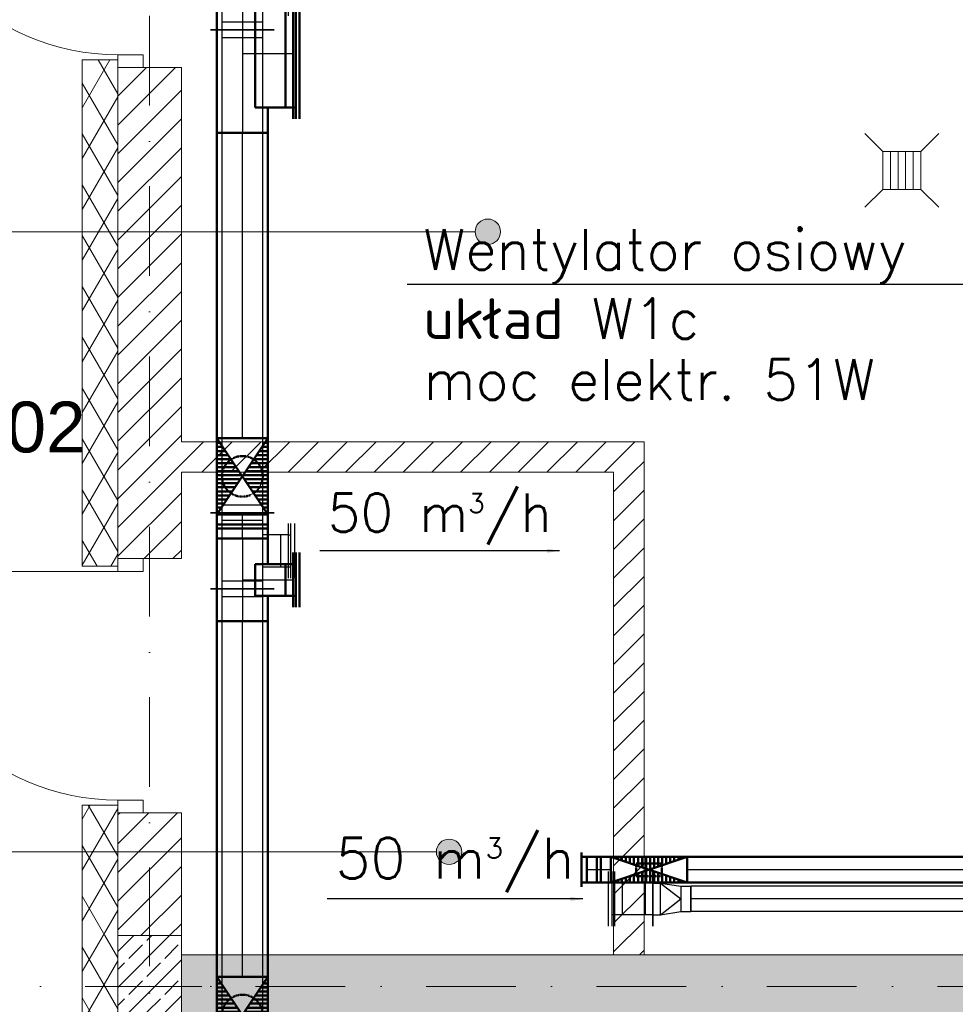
# Model space of a CAD drawing. Header units: millimetres. Extents: x -4612887 to -4536833, y -5457376 to -5415716.
# Tile 21 of 144: x -4604087 to -4600406, y -5441984 to -5438110. Entities that reach past the tile are written whole.
import ezdxf

# ---------------------------------------------------------------- set-up
doc = ezdxf.new("R2010")
doc.units = ezdxf.units.MM
doc.header["$MEASUREMENT"] = 0
doc.linetypes.add('DASHED', pattern=[0.75, 0.5, -0.25])
doc.linetypes.add('Kropki i Kreski', pattern=[670.277762, 352.777767, -176.388884, 0, -141.111112])
doc.layers.get('0').update_dxf_attribs({"color": 8, "lineweight": 18})
for name, color, linetype, lineweight in [('FLUID-N1', 7, 'Continuous', 30), ('FLUID-N1-150-ARRGR', 7, 'Continuous', 25), ('FLUID-W6', 7, 'Continuous', 30), ('FLUID-W6-160-ARRGR', 7, 'Continuous', 25), ('FLUID-Zmiany', 7, 'Continuous', 50), ('is_wnt_opis', 60, 'Continuous', 25), ('Linia', 8, 'Continuous', 18), ('Osie', 8, 'Continuous', 18), ('Slupy', 8, 'Continuous', 18), ('TECHNOLOGIA', 8, 'Continuous', 18), ('Wymiarowanie', 8, 'Continuous', 18), ('Ściany wewnętrzne', 7, 'Continuous', 18), ('Ściany zewnętrzne', 255, 'Continuous', 18)]:
    doc.layers.add(name, color=color, linetype=linetype, lineweight=lineweight)
doc.layers.add('FLUID-W6-SYM', color=7, linetype='Continuous')
doc.layers.add('FLUID-Zmiany-SYM', color=7, linetype='Continuous')
doc.styles.add('FDBES', font='simplex.shx')
doc.styles.add('GENERATED_STYLE_1', font='arial.ttf')
doc.dimstyles.new('FDBES', dxfattribs={"dimscale": 50, "dimtxt": 4, "dimasz": 2.5, "dimexe": 0.8, "dimexo": 2, "dimgap": 1, "dimtad": 1, "dimdsep": 46, "dimtxsty": 'FDBES', "dimcen": 2.5, "dimclrd": 4, "dimclre": 5, "dimadec": 0, "dimazin": 0, "dimtfac": 1, "dimtmove": 0, "dimatfit": 3, "dimfxl": 1, "dimarcsym": 0})
pattern_1 = [(60, (-4559356.9, -5416807.61), (-86.60254, 50), []), (120, (-4559356.9, -5416807.61), (86.60254, 50), [])]
pattern_2 = [(45, (-4559356.9, -5416807.61), (-56.56854, 56.56854), [])]
pattern_3 = [(45, (-4559356.9, -5416807.61), (-70.71068, 70.71068), []), (45, (-4559392.25, -5416772.26), (-70.71068, 70.71068), [75, -25])]

# ---------------------------------------------------------------- blocks, each defined once
blk = doc.blocks.new('*U130')
at = {"color": 7, "linetype": 'Continuous'}
blk.add_line((-257.5, 25), (257.5, 25), dxfattribs=at)
at = {"color": 0, "linetype": 'ByBlock', "lineweight": -2}
for p, q in [((-257.5, 10), (257.5, 10)), ((-212.5, 0), (-212.5, 10)), ((212.5, 0), (212.5, 10))]:
    blk.add_line(p, q, dxfattribs=at)
blk = doc.blocks.new('*U135')
at = {"color": 7, "linetype": 'Continuous'}
blk.add_line((-107.5, 25), (107.5, 25), dxfattribs=at)
at = {"color": 0, "linetype": 'ByBlock', "lineweight": -2}
for p, q in [((-107.5, 10), (107.5, 10)), ((-62.5, 0), (-62.5, 10)), ((62.5, 0), (62.5, 10))]:
    blk.add_line(p, q, dxfattribs=at)
blk = doc.blocks.new('*U137')
at = {"linetype": 'Continuous'}
h = blk.add_hatch(dxfattribs=at)
h.set_pattern_fill('LINE', scale=127, angle=90, style=0)
h.paths.add_polyline_path([(-150, 100), (150, 100), (-150, -100), (150, -100)])
at = {"color": 10, "linetype": 'Continuous', "lineweight": -2}
for p, q in [((-150, -100), (-150, 100)), ((150, 100), (150, -100))]:
    blk.add_line(p, q, dxfattribs=at)
at = {"color": 0, "linetype": 'ByBlock', "lineweight": -2}
for p, q in [((-150, 100), (150, 100)), ((-150, -100), (150, -100))]:
    blk.add_line(p, q, dxfattribs=at)
at = {"color": 7, "linetype": 'Continuous'}
for p, q in [((-150, 100), (150, -100)), ((-150, -100), (150, 100))]:
    blk.add_line(p, q, dxfattribs=at)
at = {"color": 7, "linetype": 'DASHED'}
blk.add_circle((0, 0), 80, dxfattribs=at)
blk = doc.blocks.new('*U134')
at = {"color": 10, "linetype": 'Continuous', "lineweight": -2}
for p, q in [((-700, -100), (-700, 100)), ((700, 100), (700, -100))]:
    blk.add_line(p, q, dxfattribs=at)
at = {"color": 0, "linetype": 'ByBlock', "lineweight": -2}
for p, q in [((-700, 100), (700, 100)), ((-700, -100), (700, -100))]:
    blk.add_line(p, q, dxfattribs=at)
at = {"layer": 'FLUID-Zmiany-SYM', "color": 7, "linetype": 'Continuous'}
blk.add_line((-700, 0), (700, 0), dxfattribs=at)
blk = doc.blocks.new('*U133')
at = {"color": 10, "linetype": 'Continuous', "lineweight": -2}
for p, q in [((-107.5, 200), (107.5, 200)), ((-162.5, -100), (-162.5, 100)), ((162.5, 100), (162.5, -100)), ((-62.5, 50), (62.5, 50))]:
    blk.add_line(p, q, dxfattribs=at)
at = {"color": 0, "linetype": 'ByBlock', "lineweight": -2}
for p, q in [((-62.5, 200), (-62.5, 50)), ((62.5, 50), (62.5, 200)), ((-162.5, 100), (-62.5, 100)), ((62.5, 100), (162.5, 100)), ((-62.5, 50), (62.5, 50)), ((-162.5, -100), (162.5, -100))]:
    blk.add_line(p, q, dxfattribs=at)
at = {"color": 7, "linetype": 'Continuous'}
blk.add_line((-62.5, 170), (62.5, 170), dxfattribs=at)
at = {"layer": 'FLUID-Zmiany-SYM', "color": 7, "linetype": 'Continuous'}
for p, q in [((0, 0), (0, 200)), ((-162.5, 0), (162.5, 0))]:
    blk.add_line(p, q, dxfattribs=at)
blk = doc.blocks.new('*U132')
at = {"color": 10, "linetype": 'Continuous', "lineweight": -2}
for p, q in [((-47.5, -100), (-47.5, 100)), ((47.5, 100), (47.5, -100))]:
    blk.add_line(p, q, dxfattribs=at)
at = {"color": 0, "linetype": 'ByBlock', "lineweight": -2}
for p, q in [((-47.5, 100), (47.5, 100)), ((-47.5, -100), (47.5, -100))]:
    blk.add_line(p, q, dxfattribs=at)
at = {"color": 7, "linetype": 'Continuous'}
for p, q in [((-7.5, 100), (-7.5, -100)), ((7.5, 100), (7.5, -100))]:
    blk.add_line(p, q, dxfattribs=at)
at = {"layer": 'FLUID-Zmiany-SYM', "color": 7, "linetype": 'Continuous'}
blk.add_line((-47.5, 0), (47.5, 0), dxfattribs=at)
blk = doc.blocks.new('*U131')
at = {"linetype": 'Continuous'}
h = blk.add_hatch(dxfattribs=at)
h.set_pattern_fill('LINE', scale=127, angle=90, style=0)
h.paths.add_polyline_path([(-150, 100), (150, 100), (-150, -100), (150, -100)])
at = {"color": 10, "linetype": 'Continuous', "lineweight": -2}
for p, q in [((-150, -100), (-150, 100)), ((150, 100), (150, -100))]:
    blk.add_line(p, q, dxfattribs=at)
at = {"color": 0, "linetype": 'ByBlock', "lineweight": -2}
for p, q in [((-150, 100), (150, 100)), ((-150, -100), (150, -100))]:
    blk.add_line(p, q, dxfattribs=at)
at = {"color": 7, "linetype": 'Continuous'}
for p, q in [((-150, 100), (150, -100)), ((-150, -100), (150, 100))]:
    blk.add_line(p, q, dxfattribs=at)
at = {"color": 7, "linetype": 'DASHED'}
blk.add_circle((0, 0), 80, dxfattribs=at)
blk = doc.blocks.new('*U129')
at = {"color": 10, "linetype": 'Continuous', "lineweight": -2}
for p, q in [((-601, -100), (-601, 100)), ((601, 100), (601, -100))]:
    blk.add_line(p, q, dxfattribs=at)
at = {"color": 0, "linetype": 'ByBlock', "lineweight": -2}
for p, q in [((-601, 100), (601, 100)), ((-601, -100), (601, -100))]:
    blk.add_line(p, q, dxfattribs=at)
at = {"layer": 'FLUID-Zmiany-SYM', "color": 7, "linetype": 'Continuous'}
blk.add_line((-601, 0), (601, 0), dxfattribs=at)
blk = doc.blocks.new('*U128')
at = {"color": 10, "linetype": 'Continuous', "lineweight": -2}
for p, q in [((-257.5, 200), (257.5, 200)), ((-312.5, -100), (-312.5, 100)), ((312.5, 100), (312.5, -100)), ((-212.5, 50), (212.5, 50))]:
    blk.add_line(p, q, dxfattribs=at)
at = {"color": 0, "linetype": 'ByBlock', "lineweight": -2}
for p, q in [((-212.5, 200), (-212.5, 50)), ((212.5, 50), (212.5, 200)), ((-312.5, 100), (-212.5, 100)), ((212.5, 100), (312.5, 100)), ((-212.5, 50), (212.5, 50)), ((-312.5, -100), (312.5, -100))]:
    blk.add_line(p, q, dxfattribs=at)
at = {"color": 7, "linetype": 'Continuous'}
blk.add_line((-212.5, 170), (212.5, 170), dxfattribs=at)
at = {"layer": 'FLUID-Zmiany-SYM', "color": 7, "linetype": 'Continuous'}
for p, q in [((0, 0), (0, 200)), ((-312.5, 0), (312.5, 0))]:
    blk.add_line(p, q, dxfattribs=at)
blk = doc.blocks.new('*U110')
at = {"color": 10, "linetype": 'Continuous', "lineweight": -2}
for p, q in [((-825, -50), (-825, 50)), ((825, 50), (825, -50))]:
    blk.add_line(p, q, dxfattribs=at)
at = {"color": 0, "linetype": 'ByBlock', "lineweight": -2}
for p, q in [((-825, 50), (825, 50)), ((-825, -50), (825, -50))]:
    blk.add_line(p, q, dxfattribs=at)
at = {"layer": 'FLUID-Zmiany-SYM', "color": 7, "linetype": 'Continuous'}
blk.add_line((-825, 0), (825, 0), dxfattribs=at)
blk = doc.blocks.new('*U119')
at = {"linetype": 'Continuous'}
h = blk.add_hatch(dxfattribs=at)
h.set_pattern_fill('LINE', scale=127, angle=90, style=0)
h.paths.add_polyline_path([(-150, 50), (150, 50), (-150, -50), (150, -50)])
at = {"color": 10, "linetype": 'Continuous', "lineweight": -2}
for p, q in [((-150, -50), (-150, 50)), ((150, 50), (150, -50))]:
    blk.add_line(p, q, dxfattribs=at)
at = {"color": 0, "linetype": 'ByBlock', "lineweight": -2}
for p, q in [((-150, 50), (150, 50)), ((-150, -50), (150, -50))]:
    blk.add_line(p, q, dxfattribs=at)
at = {"color": 7, "linetype": 'Continuous'}
for p, q in [((-150, 50), (150, -50)), ((-150, -50), (150, 50))]:
    blk.add_line(p, q, dxfattribs=at)
at = {"color": 7, "linetype": 'DASHED'}
for p, q in [((-50, 25), (-50, -25)), ((50, 25), (-50, 25)), ((50, -25), (50, 25)), ((-50, -25), (50, -25))]:
    blk.add_line(p, q, dxfattribs=at)
blk = doc.blocks.new('*U118')
at = {"color": 0, "linetype": 'ByBlock', "lineweight": -2}
blk.add_line((-67.5, 20), (67.5, 20), dxfattribs=at)
at = {"color": 7, "linetype": 'Continuous'}
for p, q in [((-50, 0), (-50, 20)), ((50, 0), (50, 20))]:
    blk.add_line(p, q, dxfattribs=at)
at = {"color": 10, "linetype": 'Continuous', "lineweight": -2}
blk.add_line((50, 0), (-50, 0), dxfattribs=at)
blk = doc.blocks.new('*U117')
at = {"color": 10, "linetype": 'Continuous', "lineweight": -2}
for p, q in [((-47.5, -50), (-47.5, 50)), ((47.5, 50), (47.5, -50))]:
    blk.add_line(p, q, dxfattribs=at)
at = {"color": 0, "linetype": 'ByBlock', "lineweight": -2}
for p, q in [((-47.5, 50), (47.5, 50)), ((-47.5, -50), (47.5, -50))]:
    blk.add_line(p, q, dxfattribs=at)
at = {"color": 7, "linetype": 'Continuous'}
for p, q in [((-7.5, 50), (-7.5, -50)), ((7.5, 50), (7.5, -50))]:
    blk.add_line(p, q, dxfattribs=at)
at = {"layer": 'FLUID-Zmiany-SYM', "color": 7, "linetype": 'Continuous'}
blk.add_line((-47.5, 0), (47.5, 0), dxfattribs=at)
blk = doc.blocks.new('*U934')
at = {"color": 162, "linetype": 'Continuous', "lineweight": -2}
for p, q in [((-225, -125), (-225, 125)), ((225, 125), (225, -125)), ((170, -180), (-170, -180))]:
    blk.add_line(p, q, dxfattribs=at)
at = {"color": 0, "linetype": 'ByBlock', "lineweight": -2}
for p, q in [((-225, 80), (225, 80)), ((-225, -80), (225, -80)), ((-125, -180), (-125, -80)), ((125, -80), (125, -180))]:
    blk.add_line(p, q, dxfattribs=at)
at = {"color": 7, "linetype": 'Continuous'}
for p, q in [((-195, -80), (-195, 80)), ((195, 80), (195, -80)), ((125, -150), (-125, -150))]:
    blk.add_line(p, q, dxfattribs=at)
blk = doc.blocks.new('*U930')
at = {"color": 162, "linetype": 'Continuous', "lineweight": -2}
for p, q in [((-150, -125), (-150, 125)), ((150, 125), (150, -125)), ((107.5, -180), (-107.5, -180))]:
    blk.add_line(p, q, dxfattribs=at)
at = {"color": 0, "linetype": 'ByBlock', "lineweight": -2}
for p, q in [((-150, 80), (150, 80)), ((-150, -80), (150, -80)), ((-62.5, -80), (-62.5, -180)), ((62.5, -180), (62.5, -80))]:
    blk.add_line(p, q, dxfattribs=at)
at = {"color": 7, "linetype": 'Continuous'}
for p, q in [((-120, -80), (-120, 80)), ((120, 80), (120, -80)), ((62.5, -150), (-62.5, -150))]:
    blk.add_line(p, q, dxfattribs=at)
blk = doc.blocks.new('*U929')
at = {"color": 7, "linetype": 'Continuous'}
blk.add_line((-107.5, 25), (107.5, 25), dxfattribs=at)
at = {"color": 0, "linetype": 'ByBlock', "lineweight": -2}
for p, q in [((-107.5, 10), (107.5, 10)), ((-62.5, 0), (-62.5, 10)), ((62.5, 0), (62.5, 10))]:
    blk.add_line(p, q, dxfattribs=at)
blk = doc.blocks.new('*U928')
at = {"color": 162, "linetype": 'Continuous', "lineweight": -2}
for p, q in [((-950, -125), (-950, 125)), ((950, 125), (950, -125))]:
    blk.add_line(p, q, dxfattribs=at)
at = {"color": 0, "linetype": 'ByBlock', "lineweight": -2}
for p, q in [((-950, 80), (950, 80)), ((-950, -80), (950, -80))]:
    blk.add_line(p, q, dxfattribs=at)
at = {"color": 7, "linetype": 'Continuous'}
for p, q in [((-920, -80), (-920, 80)), ((920, 80), (920, -80))]:
    blk.add_line(p, q, dxfattribs=at)
blk = doc.blocks.new('*U927')
at = {"color": 162, "linetype": 'Continuous', "lineweight": -2}
for p, q in [((-1038.5, -125), (-1038.5, 125)), ((1038.5, 125), (1038.5, -125))]:
    blk.add_line(p, q, dxfattribs=at)
at = {"color": 0, "linetype": 'ByBlock', "lineweight": -2}
for p, q in [((-1038.5, 80), (1038.5, 80)), ((-1038.5, -80), (1038.5, -80))]:
    blk.add_line(p, q, dxfattribs=at)
at = {"color": 7, "linetype": 'Continuous'}
for p, q in [((-1008.5, -80), (-1008.5, 80)), ((1008.5, 80), (1008.5, -80))]:
    blk.add_line(p, q, dxfattribs=at)
blk = doc.blocks.new('*U623')
at = {"color": 210, "linetype": 'Continuous', "lineweight": -2}
for p, q in [((-850, -50), (-850, 50)), ((850, 50), (850, -50))]:
    blk.add_line(p, q, dxfattribs=at)
at = {"color": 0, "linetype": 'ByBlock', "lineweight": -2}
for p, q in [((-850, 50), (850, 50)), ((-850, -50), (850, -50))]:
    blk.add_line(p, q, dxfattribs=at)
at = {"layer": 'FLUID-W6-SYM', "color": 7, "linetype": 'Continuous'}
blk.add_line((-850, 0), (850, 0), dxfattribs=at)
blk = doc.blocks.new('*U622')
at = {"color": 210, "linetype": 'Continuous', "lineweight": -2}
for p, q in [((-75, -107.5), (-75, 107.5)), ((75, 50), (75, -50))]:
    blk.add_line(p, q, dxfattribs=at)
at = {"color": 0, "linetype": 'ByBlock', "lineweight": -2}
for p, q in [((-75, 62.5), (-45, 62.5)), ((-45, 62.5), (35, 50)), ((35, 50), (75, 50)), ((-75, -62.5), (-45, -62.5)), ((-45, -62.5), (35, -50)), ((35, -50), (75, -50))]:
    blk.add_line(p, q, dxfattribs=at)
at = {"color": 7, "linetype": 'Continuous'}
for p, q in [((-45, -62.5), (-45, 62.5)), ((-45, 62.5), (35, 0)), ((35, 50), (35, -50)), ((-45, -62.5), (35, 0))]:
    blk.add_line(p, q, dxfattribs=at)
blk = doc.blocks.new('*U621')
at = {"color": 210, "linetype": 'Continuous', "lineweight": -2}
for p, q in [((-75, -107.5), (-75, 107.5)), ((75, 107.5), (75, -107.5))]:
    blk.add_line(p, q, dxfattribs=at)
at = {"color": 0, "linetype": 'ByBlock', "lineweight": -2}
for p, q in [((-75, 62.5), (75, 62.5)), ((-75, -62.5), (75, -62.5))]:
    blk.add_line(p, q, dxfattribs=at)
at = {"color": 7, "linetype": 'Continuous'}
for p, q in [((-45, -62.5), (-45, 62.5)), ((45, 62.5), (45, -62.5))]:
    blk.add_line(p, q, dxfattribs=at)
blk = doc.blocks.new('*U620')
at = {"color": 7, "linetype": 'Continuous'}
blk.add_line((-107.5, 25), (107.5, 25), dxfattribs=at)
at = {"color": 0, "linetype": 'ByBlock', "lineweight": -2}
for p, q in [((-107.5, 10), (107.5, 10)), ((-62.5, 0), (-62.5, 10)), ((62.5, 0), (62.5, 10))]:
    blk.add_line(p, q, dxfattribs=at)
blk = doc.blocks.new('Linia_16', base_point=(-4604200.3, -5438943.9))
at = {"layer": 'Linia', "linetype": 'Continuous'}
blk.add_hatch(color=256, dxfattribs=at).paths.add_polyline_path([(-4602195.3, -5438943.9), (-4602199.1, -5438924.8), (-4602209.9, -5438908.6), (-4602226.1, -5438897.7), (-4602245.3, -5438893.9), (-4602264.4, -5438897.7), (-4602280.6, -5438908.6), (-4602291.5, -5438924.8), (-4602295.3, -5438943.9), (-4602291.5, -5438963.1), (-4602280.6, -5438979.3), (-4602264.4, -5438990.1), (-4602245.3, -5438993.9), (-4602226.1, -5438990.1), (-4602209.9, -5438979.3), (-4602199.1, -5438963.1)])
blk.add_line((-4604200.3, -5438943.9), (-4602295.3, -5438943.9), dxfattribs=at)
blk.add_circle((-4602245.3, -5438943.9), 50, dxfattribs=at)
blk = doc.blocks.new('Linia_17', base_point=(-4605004.7, -5441384.1))
at = {"layer": 'Linia', "linetype": 'Continuous'}
blk.add_hatch(color=256, dxfattribs=at).paths.add_polyline_path([(-4602347.5, -5441384.1), (-4602351.3, -5441364.9), (-4602362.2, -5441348.7), (-4602378.4, -5441337.9), (-4602397.5, -5441334.1), (-4602416.7, -5441337.9), (-4602432.9, -5441348.7), (-4602443.7, -5441364.9), (-4602447.5, -5441384.1), (-4602443.7, -5441403.2), (-4602432.9, -5441419.4), (-4602416.7, -5441430.3), (-4602397.5, -5441434.1), (-4602378.4, -5441430.3), (-4602362.2, -5441419.4), (-4602351.3, -5441403.2)])
blk.add_line((-4605004.7, -5441384.1), (-4602447.5, -5441384.1), dxfattribs=at)
blk.add_circle((-4602397.5, -5441384.1), 50, dxfattribs=at)
blk = doc.blocks.new('Koty wysokościowe_4', base_point=(-4604626.9, -5440019))
at = {"layer": 'Wymiarowanie', "linetype": 'Continuous'}
for points in [[(-4604626.9, -5440019), (-4604501.9, -5440019), (-4604511.4, -5439971.2), (-4604538.5, -5439930.6), (-4604579, -5439903.6), (-4604626.9, -5439894)], [(-4604626.9, -5440019), (-4604751.9, -5440019), (-4604742.4, -5440066.9), (-4604715.3, -5440107.4), (-4604674.7, -5440134.5), (-4604626.9, -5440144)]]:
    blk.add_hatch(color=256, dxfattribs=at).paths.add_polyline_path(points)
for p, q in [((-4604626.9, -5440269), (-4604626.9, -5439769)), ((-4604876.9, -5440019), (-4604376.9, -5440019))]:
    blk.add_line(p, q, dxfattribs=at)
blk.add_circle((-4604626.9, -5440019), 125, dxfattribs=at)
at = {"layer": 'Wymiarowanie', "insert": (-4604464.2, -5439815.3), "char_height": 200, "attachment_point": 7, "style": 'GENERATED_STYLE_1'}
blk.add_mtext('{-0.02}', dxfattribs=at)

msp = doc.modelspace()

# ---------------------------------------------------------------- hatches: boundary and pattern name
at = {"layer": 'Slupy', "linetype": 'Continuous'}
h = msp.add_hatch(dxfattribs=at)
h.set_pattern_fill('BETON_ZBROJONY', color=8, style=0, pattern_type=2)
h.set_pattern_definition(pattern_3)
h.paths.add_polyline_path([(-4603700.7, -5442114.1), (-4603450.7, -5442114.1), (-4603450.7, -5441714.1), (-4603700.7, -5441714.1)])
at = {"layer": 'Ściany wewnętrzne', "linetype": 'Continuous'}
h = msp.add_hatch(dxfattribs=at)
h.set_pattern_fill('BLOCZKI_CERAMICZNE', color=8, style=0, pattern_type=2)
h.set_pattern_definition(pattern_2)
h.paths.add_polyline_path([(-4603450.7, -5439890.8), (-4601630.7, -5439890.8), (-4601630.7, -5439770.8), (-4603450.7, -5439770.8)])
h = msp.add_hatch(dxfattribs=at)
h.set_pattern_fill('BLOCZKI_CERAMICZNE', color=8, style=0, pattern_type=2)
h.set_pattern_definition(pattern_2)
h.paths.add_polyline_path([(-4601750.7, -5439890.8), (-4601750.7, -5441789.1), (-4601630.7, -5441789.1), (-4601630.7, -5439890.8)])
h = msp.add_hatch(dxfattribs=at)
h.set_pattern_fill('BETON_ZBROJONY', color=8, style=0, pattern_type=2)
h.set_pattern_definition(pattern_3)
h.paths.add_polyline_path([(-4603450.7, -5441789.1), (-4603450.7, -5442039.1), (-4593275.7, -5442039.1), (-4593275.7, -5441789.1)])
at = {"layer": 'Ściany zewnętrzne', "linetype": 'Continuous'}
h = msp.add_hatch(dxfattribs=at)
h.set_pattern_fill('IZOLACJA_MIĘKKA', color=8, style=0, pattern_type=2)
h.set_pattern_definition(pattern_1)
h.paths.add_polyline_path([(-4603840.7, -5440260.5), (-4603700.7, -5440260.5), (-4603700.7, -5440230.5), (-4603700.7, -5438297.6), (-4603700.7, -5438267.6), (-4603840.7, -5438267.6)])
h = msp.add_hatch(dxfattribs=at)
h.set_pattern_fill('BLOCZKI_CERAMICZNE', color=8, style=0, pattern_type=2)
h.set_pattern_definition(pattern_2)
h.paths.add_polyline_path([(-4603700.7, -5440230.5), (-4603600.7, -5440230.5), (-4603450.7, -5440230.5), (-4603450.7, -5438297.6), (-4603600.7, -5438297.6), (-4603700.7, -5438297.6)])
h = msp.add_hatch(dxfattribs=at)
h.set_pattern_fill('IZOLACJA_MIĘKKA', color=8, style=0, pattern_type=2)
h.set_pattern_definition(pattern_1)
h.paths.add_polyline_path([(-4603840.7, -5441714.1), (-4603700.7, -5441714.1), (-4603700.7, -5441230.5), (-4603700.7, -5441200.5), (-4603840.7, -5441200.5)])
h = msp.add_hatch(dxfattribs=at)
h.set_pattern_fill('BLOCZKI_CERAMICZNE', color=8, style=0, pattern_type=2)
h.set_pattern_definition(pattern_2)
h.paths.add_polyline_path([(-4603700.7, -5441714.1), (-4603450.7, -5441714.1), (-4603450.7, -5441230.5), (-4603600.7, -5441230.5), (-4603700.7, -5441230.5)])
h = msp.add_hatch(dxfattribs=at)
h.set_pattern_fill('IZOLACJA_MIĘKKA', color=8, style=0, pattern_type=2)
h.set_pattern_definition(pattern_1)
h.paths.add_polyline_path([(-4603840.7, -5441714.1), (-4603840.7, -5442114.1), (-4603700.7, -5442114.1), (-4603700.7, -5441714.1)])

# ---------------------------------------------------------------- linework, layer by layer
at = {"layer": 'is_wnt_opis', "color": 2}
msp.add_line((-4602562.5, -5439150.4), (-4599960.6, -5439150.4), dxfattribs=at)
at = {"layer": 'Osie', "color": 8, "linetype": 'Kropki i Kreski'}
for p, q in [((-4603575.7, -5455206.5), (-4603575.7, -5416605.5)), ((-4551857, -5441914.1), (-4607179.5, -5441914.1))]:
    msp.add_line(p, q, dxfattribs=at)
at = {"layer": 'Slupy', "color": 8, "linetype": 'Continuous'}
for p, q in [((-4603575.7, -5441834.1), (-4603575.7, -5441634.1)), ((-4603655.7, -5441914.1), (-4603780.7, -5441914.1)), ((-4603495.7, -5441914.1), (-4603370.7, -5441914.1))]:
    msp.add_line(p, q, dxfattribs=at)
at = {"layer": 'Slupy', "color": 8, "linetype": 'Continuous', "flags": 128}
msp.add_lwpolyline([(-4603700.7, -5442114.1), (-4603450.7, -5442114.1), (-4603450.7, -5441714.1), (-4603700.7, -5441714.1)], close=True, dxfattribs=at)
at = {"layer": 'Slupy', "color": 8, "linetype": 'Continuous'}
msp.add_point((-4603575.7, -5441914.1), dxfattribs=at)
at = {"layer": 'TECHNOLOGIA', "color": 8, "linetype": 'Continuous'}
for p, q in [((-4600691.8, -5438627.7), (-4600761.8, -5438557.7)), ((-4600541.8, -5438627.7), (-4600471.8, -5438557.7)), ((-4600661.8, -5438777.7), (-4600661.8, -5438627.7)), ((-4600631.8, -5438777.7), (-4600631.8, -5438627.7)), ((-4600601.8, -5438777.7), (-4600601.8, -5438627.7)), ((-4600571.8, -5438777.7), (-4600571.8, -5438627.7)), ((-4600761.8, -5438847.7), (-4600691.8, -5438777.7)), ((-4600471.8, -5438847.7), (-4600541.8, -5438777.7))]:
    msp.add_line(p, q, dxfattribs=at)
at = {"layer": 'TECHNOLOGIA', "color": 8, "linetype": 'Continuous', "flags": 128}
msp.add_lwpolyline([(-4600541.8, -5438777.7), (-4600691.8, -5438777.7), (-4600691.8, -5438627.7), (-4600541.8, -5438627.7)], close=True, dxfattribs=at)
at = {"layer": 'Ściany wewnętrzne', "color": 8, "linetype": 'Continuous', "flags": 128}
for points in [[(-4601630.7, -5439770.8), (-4603450.7, -5439770.8)], [(-4601630.7, -5439890.8), (-4601630.7, -5439770.8)], [(-4603450.7, -5439890.8), (-4601750.7, -5439890.8)], [(-4601750.7, -5439890.8), (-4601750.7, -5441789.1)], [(-4601630.7, -5441789.1), (-4601630.7, -5439890.8)], [(-4593275.7, -5441789.1), (-4603450.7, -5441789.1)], [(-4601750.7, -5441789.1), (-4601630.7, -5441789.1)]]:
    msp.add_lwpolyline(points, dxfattribs=at)
at = {"layer": 'Ściany zewnętrzne', "color": 8, "linetype": 'Continuous'}
for p, q in [((-4603600.7, -5438247.6), (-4603700.7, -5438247.6)), ((-4603700.7, -5438247.6), (-4603700.7, -5438297.6)), ((-4603600.7, -5438297.6), (-4603600.7, -5438247.6)), ((-4603840.7, -5438267.6), (-4603700.7, -5438267.6)), ((-4603700.7, -5438267.6), (-4603700.7, -5438297.6)), ((-4603700.7, -5438267.6), (-4603700.7, -5438297.6)), ((-4603700.7, -5438297.6), (-4603700.7, -5440230.5)), ((-4603700.7, -5438297.6), (-4603600.7, -5438297.6)), ((-4603700.7, -5438297.6), (-4603600.7, -5438297.6)), ((-4603700.7, -5438297.6), (-4603600.7, -5438297.6)), ((-4603600.7, -5438297.6), (-4603450.7, -5438297.6)), ((-4603840.7, -5440260.5), (-4603700.7, -5440260.5)), ((-4603700.7, -5440260.5), (-4603700.7, -5440230.5)), ((-4603700.7, -5440230.5), (-4603600.7, -5440230.5)), ((-4603700.7, -5440230.5), (-4603700.7, -5440280.5)), ((-4603600.7, -5440230.5), (-4603700.7, -5440230.5)), ((-4603700.7, -5440230.5), (-4603600.7, -5440230.5)), ((-4603700.7, -5440260.5), (-4603700.7, -5440230.5)), ((-4603600.7, -5440230.5), (-4603450.7, -5440230.5)), ((-4603600.7, -5440280.5), (-4603600.7, -5440230.5)), ((-4603700.7, -5440280.5), (-4604600.7, -5440280.5)), ((-4603700.7, -5440280.5), (-4603600.7, -5440280.5)), ((-4603600.7, -5441180.5), (-4603700.7, -5441180.5)), ((-4603700.7, -5441180.5), (-4603700.7, -5441230.5)), ((-4603600.7, -5441230.5), (-4603600.7, -5441180.5)), ((-4603840.7, -5441200.5), (-4603700.7, -5441200.5)), ((-4603700.7, -5441200.5), (-4603700.7, -5441230.5)), ((-4603700.7, -5441200.5), (-4603700.7, -5441230.5)), ((-4603700.7, -5441230.5), (-4603700.7, -5441714.1)), ((-4603700.7, -5441230.5), (-4603600.7, -5441230.5)), ((-4603700.7, -5441230.5), (-4603600.7, -5441230.5)), ((-4603700.7, -5441230.5), (-4603600.7, -5441230.5)), ((-4603600.7, -5441230.5), (-4603450.7, -5441230.5)), ((-4603700.7, -5442114.1), (-4603700.7, -5441714.1))]:
    msp.add_line(p, q, dxfattribs=at)
at = {"layer": 'Ściany zewnętrzne', "color": 8, "linetype": 'Continuous', "flags": 128}
for points in [[(-4603840.7, -5438267.6), (-4603840.7, -5440260.5)], [(-4603450.7, -5439770.8), (-4603450.7, -5438297.6)], [(-4603450.7, -5440230.5), (-4603450.7, -5439890.8)], [(-4603840.7, -5441200.5), (-4603840.7, -5445534.1)], [(-4603450.7, -5445144.1), (-4603450.7, -5441230.5)]]:
    msp.add_lwpolyline(points, dxfattribs=at)
at = {"layer": 'Ściany zewnętrzne', "color": 8, "linetype": 'Continuous'}
for centre in [(-4603700.7, -5437347.6), (-4603700.7, -5440280.5)]:
    msp.add_arc(centre, 900, 180, 270, dxfattribs=at)

# ---------------------------------------------------------------- block references
at = {"layer": 'FLUID-N1', "color": 162, "linetype": 'Continuous'}
for name, p, rotation in [('*U934', (-4603210.7, -5437924.6), 90), ('*U928', (-4603210.7, -5439099.6), 90), ('*U930', (-4603210.7, -5440199.6), 90), ('*U929', (-4603030.7, -5440199.6), 270), ('*U927', (-4603210.7, -5441388.1), 90)]:
    msp.add_blockref(name, p, dxfattribs=dict(at, rotation=rotation))
at = {"layer": 'FLUID-W6', "color": 210, "linetype": 'Continuous'}
for name, p, rotation in [('*U620', (-4601746.1, -5441569.6), 90), ('*U621', (-4601671.1, -5441569.6), 180), ('*U623', (-4600596.1, -5441569.6), 180)]:
    msp.add_blockref(name, p, dxfattribs=dict(at, rotation=rotation))
msp.add_blockref('*U622', (-4601521.1, -5441569.6), dxfattribs=at)
at = {"layer": 'FLUID-Zmiany', "color": 10, "linetype": 'Continuous'}
for name, p, rotation in [('*U128', (-4603210.7, -5438242.1), 270), ('*U130', (-4603010.7, -5438242.1), 270), ('*U129', (-4603210.7, -5439155.6), 90), ('*U131', (-4603210.7, -5439906.6), 90), ('*U132', (-4603210.7, -5440104.1), 90), ('*U133', (-4603210.7, -5440314.1), 270), ('*U135', (-4603010.7, -5440314.1), 270), ('*U134', (-4603210.7, -5441176.6), 90), ('*U118', (-4601856.1, -5441454.6), 90), ('*U117', (-4601808.6, -5441454.6), 180), ('*U119', (-4601611.1, -5441454.6), 180), ('*U110', (-4600636.1, -5441454.6), 180), ('*U137', (-4603210.7, -5442026.6), 90)]:
    msp.add_blockref(name, p, dxfattribs=dict(at, rotation=rotation))
at = {"layer": 'Linia', "color": 8, "linetype": 'Continuous'}
for name, p in [('Linia_16', (-4604200.3, -5438943.9)), ('Linia_17', (-4605004.7, -5441384.1))]:
    msp.add_blockref(name, p, dxfattribs=at)
at = {"layer": 'Wymiarowanie', "color": 8}
msp.add_blockref('Koty wysokościowe_4', (-4604626.9, -5440019), dxfattribs=at)

# ---------------------------------------------------------------- texts
at = {"layer": 'FLUID-N1-150-ARRGR', "color": 60, "insert": (-4602434.3, -5440199.6), "char_height": 150, "attachment_point": 5, "style": 'FDBES'}
msp.add_mtext('50 m{\\A2;\\H0.5x;3}/h\\P ', dxfattribs=at)
at = {"layer": 'FLUID-W6-160-ARRGR', "color": 60, "insert": (-4602374, -5441569.6), "char_height": 160, "attachment_point": 5, "style": 'FDBES'}
msp.add_mtext('50 m{\\A2;\\H0.5x;3}/h\\P ', dxfattribs=at)
at = {"layer": 'is_wnt_opis', "color": 2, "style": 'FDBES'}
for s, p in [('Wentylator osiowy', (-4602498.7, -5439093.8)), ('układ W1c', (-4602498.7, -5439365.8)), ('moc elektr. 51W', (-4602498.7, -5439605.8))]:
    msp.add_text(s, height=160, dxfattribs=at).set_placement(p)

# ---------------------------------------------------------------- leaders
at = {"layer": 'FLUID-N1-150-ARRGR'}
msp.add_leader([(-4601962.8, -5440199.6), (-4602905.7, -5440199.6)], dimstyle='FDBES', override={"dimscale": 20, "dimclrd": 7}, dxfattribs=at)
at = {"layer": 'FLUID-W6-160-ARRGR'}
msp.add_leader([(-4601871.1, -5441569.6), (-4602876.8, -5441569.6)], dimstyle='FDBES', override={"dimscale": 20, "dimclrd": 7}, dxfattribs=at)

doc.saveas('drawing.dxf')
